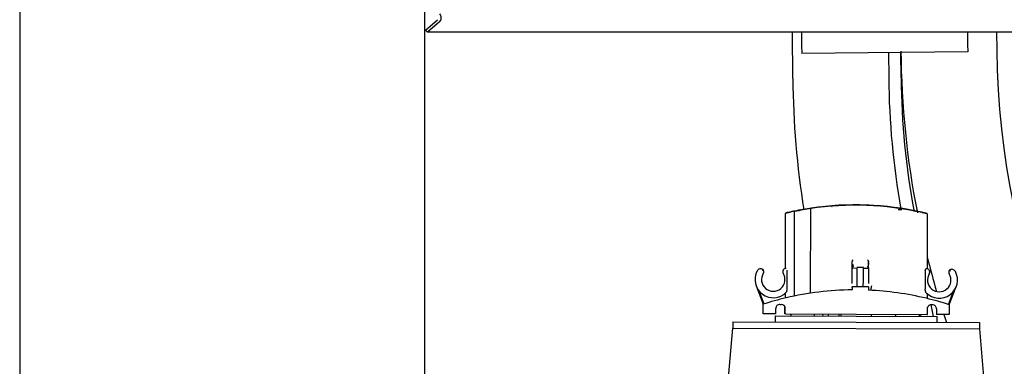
# Model space of a CAD drawing. Header units: centimetres. Extents: x 0 to 55409, y -2708 to 14680.
# Tile 203 of 215: x 53603 to 53652, y 4567 to 4584. Entities that reach past the tile are written whole.
import ezdxf

# ---------------------------------------------------------------- set-up
doc = ezdxf.new("R2010")
doc.units = ezdxf.units.CM
doc.header["$LTSCALE"] = 0.01
doc.layers.add('A-konstrukcja', color=7, linetype='Continuous')

# ---------------------------------------------------------------- blocks, each defined once
blk = doc.blocks.new('A$7E8814B2933187')
at = {"color": 7, "linetype": 'Continuous'}
for p, q in [((4300, 0), (0, 0)), ((4300, -200), (200, -200)), ((734.17, -201.447), (735.302, -200.463)), ((734.17, -211.5), (734.17, -201.447)), ((739.27, -207.315), (734.17, -201.447)), ((735.302, -200.463), (740.402, -206.331)), ((734.17, -617), (734.17, -211.5)), ((587.993, -352.148), (536.006, -347.446)), ((587.993, -352.148), (587.635, -474.148)), ((591.093, -352.257), (587.993, -352.248)), ((591.093, -352.257), (590.735, -474.057)), ((608.877, -363.791), (599.821, -367.183)), ((595.03, -373.469), (595.049, -367.169)), ((595.049, -367.169), (599.821, -367.183)), ((599.824, -367.192), (599.821, -367.183)), ((606.533, -365.096), (599.943, -367.565)), ((616.957, -367.217), (617.022, -367.146)), ((594.031, -373.166), (591.031, -373.157)), ((594.031, -373.166), (593.914, -413.166)), ((595.03, -373.469), (597.73, -373.477)), ((595.016, -378.502), (594.812, -447.835)), ((595.016, -378.502), (595.017, -378.169)), ((595.017, -378.169), (595.017, -377.969)), ((595.017, -377.969), (598.589, -377.979)), ((595.017, -378.169), (597.717, -378.177)), ((599.724, -375.483), (599.722, -376.183)), ((602.876, -378.192), (605.308, -378.199)), ((607.406, -379.109), (616.58, -379.136)), ((617.514, -378.235), (644.718, -378.315)), ((594.509, -380.867), (594.009, -380.866)), ((594.509, -380.867), (595.009, -380.869)), ((603.865, -382.672), (645.619, -382.795)), ((711.297, -381.882), (734.17, -381.682)), ((724.162, -386.269), (723.749, -386.273)), ((724.465, -468.27), (723.749, -386.273)), ((727.14, -386.243), (724.162, -386.269)), ((729.331, -386.224), (727.14, -386.243)), ((732.309, -386.198), (729.331, -386.224)), ((732.43, -386.197), (732.309, -386.198)), ((733.423, -386.189), (732.43, -386.197)), ((734.17, -386.182), (733.423, -386.189)), ((593.974, -392.666), (594.474, -392.667)), ((594.474, -392.667), (594.974, -392.669)), ((605.268, -390.6), (647.072, -390.723)), ((593.962, -396.915), (594.962, -396.73)), ((594.455, -399.267), (593.955, -399.266)), ((594.955, -399.269), (594.455, -399.267)), ((648.152, -401.137), (648.169, -401.349)), ((594.936, -405.669), (593.936, -405.666)), ((594.439, -404.664), (593.939, -404.662)), ((594.939, -404.665), (594.439, -404.664)), ((593.914, -413.166), (593.796, -453.166)), ((607.92, -411.207), (606.906, -411.204)), ((607.92, -411.207), (608.42, -411.208)), ((608.396, -419.208), (608.42, -411.208)), ((610.076, -411.213), (611.92, -411.219)), ((611.92, -411.219), (617.725, -411.236)), ((617.725, -411.236), (617.718, -413.736)), ((617.725, -411.236), (617.859, -411.236)), ((617.859, -411.236), (619.498, -411.241)), ((618.17, -411.237), (620.342, -411.243)), ((618.723, -411.739), (619.497, -411.741)), ((619.498, -411.241), (619.497, -411.741)), ((619.498, -411.241), (620.342, -411.243)), ((620.342, -411.243), (620.726, -411.245)), ((648.878, -409.61), (648.88, -409.672)), ((608.403, -416.708), (611.903, -416.719)), ((608.412, -413.708), (611.912, -413.719)), ((611.903, -416.719), (617.709, -416.736)), ((611.912, -413.719), (617.718, -413.736)), ((617.709, -416.736), (617.701, -419.236)), ((617.709, -416.736), (617.949, -416.736)), ((617.718, -413.736), (617.957, -413.736)), ((617.949, -416.736), (617.957, -413.736)), ((594.892, -420.669), (593.892, -420.666)), ((607.896, -419.207), (606.776, -419.204)), ((608.396, -419.208), (607.896, -419.207)), ((611.896, -419.219), (610.09, -419.213)), ((617.701, -419.236), (611.896, -419.219)), ((617.835, -419.236), (617.701, -419.236)), ((617.835, -419.236), (619.463, -419.241)), ((620.318, -419.243), (619.463, -419.241)), ((619.463, -419.241), (620.318, -419.243)), ((620.318, -419.243), (620.72, -419.245)), ((594.357, -432.667), (593.857, -432.666)), ((594.357, -432.667), (594.857, -432.669)), ((724.123, -429.129), (711.71, -429.238)), ((646.653, -433.922), (646.648, -435.71)), ((711.764, -435.38), (724.177, -435.271)), ((594.821, -444.92), (593.82, -445.106)), ((593.822, -444.466), (594.322, -444.467)), ((594.322, -444.467), (594.822, -444.469)), ((616.38, -447.328), (607.206, -447.301)), ((593.802, -451.356), (599.505, -450.299)), ((594.811, -448.169), (594.812, -447.835)), ((594.811, -448.169), (594.811, -448.369)), ((597.511, -448.177), (594.811, -448.169)), ((594.811, -448.369), (598.382, -448.379)), ((599.503, -450.882), (599.505, -450.182)), ((605.103, -448.199), (602.671, -448.192)), ((644.513, -448.314), (617.309, -448.235)), ((590.796, -453.157), (593.796, -453.166)), ((594.779, -459.169), (594.797, -452.869)), ((597.497, -452.877), (594.797, -452.869)), ((599.551, -459.183), (594.779, -459.169)), ((599.551, -459.183), (599.554, -459.173)), ((599.551, -459.183), (608.587, -462.628)), ((599.675, -458.802), (606.25, -461.309)), ((616.752, -459.32), (616.687, -459.249)), ((724.878, -468.266), (724.465, -468.27)), ((727.855, -468.24), (724.878, -468.266)), ((730.047, -468.221), (727.855, -468.24)), ((733.024, -468.195), (730.047, -468.221)), ((733.146, -468.194), (733.024, -468.195)), ((734.138, -468.186), (733.146, -468.194)), ((734.17, -468.185), (734.138, -468.186)), ((587.635, -474.148), (545.624, -477.699)), ((590.735, -474.057), (587.635, -474.048)), ((734.17, -482.544), (725.327, -482.621))]:
    blk.add_line(p, q, dxfattribs=at)
for centre, radius, start, end in [((741.308, -205.543), 2.7, 221, 315), ((612.034, -372.219), 9, 61.74722, 225.56003), ((615.348, -366.053), 2, 326.85975, 61.74722), ((456.817, -412.791), 150.101, 13.19585, 17.68499), ((612.034, -372.219), 5.8, 57.83184, 301.83184), ((615.974, -365.955), 1.6, 237.83184, 307.90394), ((602.848, -384.195), 22.172, 50.25943, 52.08232), ((625.997, -358.21), 12.762, 221.72918, 224.89754), ((597.725, -375.477), 2, 359.82801, 89.83567), ((597.722, -376.177), 2, 269.83184, 359.83184), ((456.914, -412.764), 150, 0.5958, 13.19433), ((607.358, -376.033), 3.076, 238.10204, 270.89363), ((615.937, -378.506), 1.6, 353.7769, 121.83184), ((644.717, -378.515), 0.2, 13.26493, 89.83191), ((484.866, -414.101), 163.808, 11.63966, 12.61867), ((498.915, -412.887), 149.999, 12.24542, 13.26493), ((498.982, -412.872), 149.93, 11.65269, 12.2455), ((645.62, -382.589), 0.206, 269.83061, 284.59973), ((511.75, -411.788), 136.972, 8.69876, 12.22026), ((498.915, -412.887), 149.999, 8.29632, 11.65291), ((715.089, -816.365), 434.5, 90.5, 99.08691), ((498.331, -412.885), 150.384, 347.44247, 8.47455), ((498.914, -412.887), 150, 347.41825, 8.40264), ((647.071, -391.225), 0.502, 87.41563, 89.82914), ((648.376, -402.825), 0.2, 273.88052, 3.78363), ((501.139, -412.9), 147.717, 359.83439, 3.06161), ((501.12, -412.901), 147.735, 359.8346, 3.06141), ((501.121, -412.886), 147.735, 356.60226, 359.82908), ((456.913, -412.764), 150.002, 346.4694, 357.53933), ((606.843, -428.13), 7.698, 74.56571, 89.63196), ((620.936, -403.129), 16.086, 268.44484, 270.12393), ((648.314, -423.826), 0.2, 355.81248, 85.85025), ((715.089, -816.365), 387.142, 90.5, 100.15227), ((728.705, -869.748), 434.5, 90.5, 101.11649), ((489.795, -409.026), 159.48, 347.74856, 350.77939), ((715.089, -816.365), 381, 90.5, 100.5), ((532.916, -418.864), 115.324, 347.97892, 352.1712), ((647.165, -434.372), 0.2, 269.83202, 351.75548), ((498.915, -412.887), 149.999, 346.39874, 347.41826), ((597.503, -450.877), 2, 269.83039, 359.83329), ((597.505, -450.177), 2, 359.83184, 89.83184), ((456.808, -412.734), 150.11, 341.97882, 346.46769), ((611.793, -454.218), 9, 134.10364, 297.91646), ((611.793, -454.218), 5.8, 57.82725, 301.83184), ((728.705, -869.748), 434.5, 104.05289, 106.38355), ((615.733, -447.954), 1.6, 237.84847, 5.88677), ((644.513, -448.114), 0.2, 269.83161, 346.39812), ((728.705, -869.748), 434.5, 107.95151, 108.50739), ((615.696, -460.506), 1.6, 51.75984, 121.83184), ((615.071, -460.404), 2, 297.91646, 32.80384), ((625.666, -468.302), 12.751, 134.7667, 137.93757), ((602.611, -442.106), 22.278, 307.58707, 309.40123), ((728.705, -869.748), 387.142, 90.5, 179)]:
    blk.add_arc(centre, radius, start, end, dxfattribs=at)
for points, knots in [([(645.823, -382.59), (645.824, -382.597), (645.826, -382.614), (645.823, -382.649), (645.809, -382.688), (645.781, -382.724), (645.752, -382.75), (645.717, -382.773), (645.686, -382.783), (645.672, -382.788)], [0, 0, 0, 0, 0.1077409, 0.2500133, 0.4995526, 0.6358227, 0.7496351, 0.8820504, 1, 1, 1, 1]), ([(647.093, -390.724), (647.103, -390.725), (647.123, -390.727), (647.152, -390.737), (647.182, -390.754), (647.214, -390.779), (647.252, -390.823), (647.28, -390.876), (647.297, -390.929), (647.302, -390.957), (647.304, -390.968)], [0, 0, 0, 0, 0.0765213, 0.1597596, 0.2506607, 0.3648765, 0.5006146, 0.7501005, 0.8977419, 1, 1, 1, 1]), ([(618.723, -411.739), (618.691, -411.715), (618.631, -411.673), (618.552, -411.617), (618.426, -411.529), (618.286, -411.434), (618.138, -411.343), (618.032, -411.286), (617.936, -411.245), (617.884, -411.239), (617.859, -411.236)], [0, 0, 0, 0, 0.1023697, 0.1857808, 0.2502334, 0.4999082, 0.632096, 0.7499765, 0.8814213, 1, 1, 1, 1]), ([(620.726, -411.245), (620.776, -411.245), (620.877, -411.253), (621.024, -411.287), (621.166, -411.337), (621.3, -411.398), (621.428, -411.468), (621.557, -411.548), (621.692, -411.639), (621.785, -411.705), (621.834, -411.74)], [0, 0, 0, 0, 0.1220043, 0.2450838, 0.3671274, 0.4861657, 0.6027879, 0.7227206, 0.8528485, 1, 1, 1, 1]), ([(617.835, -419.236), (617.856, -419.236), (617.904, -419.228), (617.993, -419.195), (618.101, -419.139), (618.228, -419.063), (618.372, -418.968), (618.532, -418.858), (618.645, -418.78), (618.703, -418.739)], [0, 0, 0, 0, 0.1050718, 0.2216005, 0.351725, 0.4952563, 0.6508665, 0.8181321, 1, 1, 1, 1]), ([(621.814, -418.775), (621.748, -418.821), (621.621, -418.909), (621.43, -419.028), (621.243, -419.125), (621.061, -419.194), (620.887, -419.235), (620.773, -419.245), (620.72, -419.245)], [0, 0, 0, 0, 0.1979048, 0.384215, 0.5579066, 0.7197537, 0.8677446, 1, 1, 1, 1]), ([(605.53, -447.756), (605.543, -447.744), (605.571, -447.719), (605.624, -447.683), (605.687, -447.645), (605.76, -447.608), (605.874, -447.557), (606.038, -447.494), (606.255, -447.429), (606.485, -447.375), (606.723, -447.334), (606.964, -447.306), (607.127, -447.303), (607.206, -447.301)], [0, 0, 0, 0, 0.0448987, 0.0919151, 0.1415333, 0.1941661, 0.2501593, 0.3711126, 0.5000601, 0.6245793, 0.7500035, 0.8783192, 1, 1, 1, 1]), ([(616.38, -447.328), (616.444, -447.329), (616.57, -447.336), (616.75, -447.37), (616.912, -447.421), (617.053, -447.486), (617.167, -447.56), (617.253, -447.639), (617.307, -447.717), (617.322, -447.767), (617.325, -447.79)], [0, 0, 0, 0, 0.1381309, 0.2719992, 0.4017211, 0.5289049, 0.6530337, 0.77276, 0.8888598, 1, 1, 1, 1]), ([(644.513, -448.314), (644.513, -448.314), (644.513, -448.314), (644.536, -448.214), (644.609, -447.894), (644.682, -447.571), (644.773, -447.164), (644.858, -446.78), (644.931, -446.444), (644.987, -446.186), (645.05, -445.897), (645.094, -445.689), (645.117, -445.582)], [0, 0, 0, 0, 0.000007, 0.2493268, 0.3719733, 0.4994856, 0.6199434, 0.7496504, 0.8052277, 0.8654773, 0.930401, 1, 1, 1, 1])]:
    blk.add_open_spline(points, degree=3, knots=knots, dxfattribs=at)

msp = doc.modelspace()

# ---------------------------------------------------------------- linework, layer by layer
at = {"layer": 'A-konstrukcja'}
msp.add_line((53623.23, 5776.604), (53623.23, 4514.604), dxfattribs=at)

# ---------------------------------------------------------------- block references
at = {"layer": 'A-konstrukcja', "xscale": 0.1, "yscale": 0.1, "zscale": 0.1, "rotation": 90}
msp.add_blockref('A$7E8814B2933187', (53603.23, 4509.604), dxfattribs=at)

doc.saveas('drawing.dxf')
